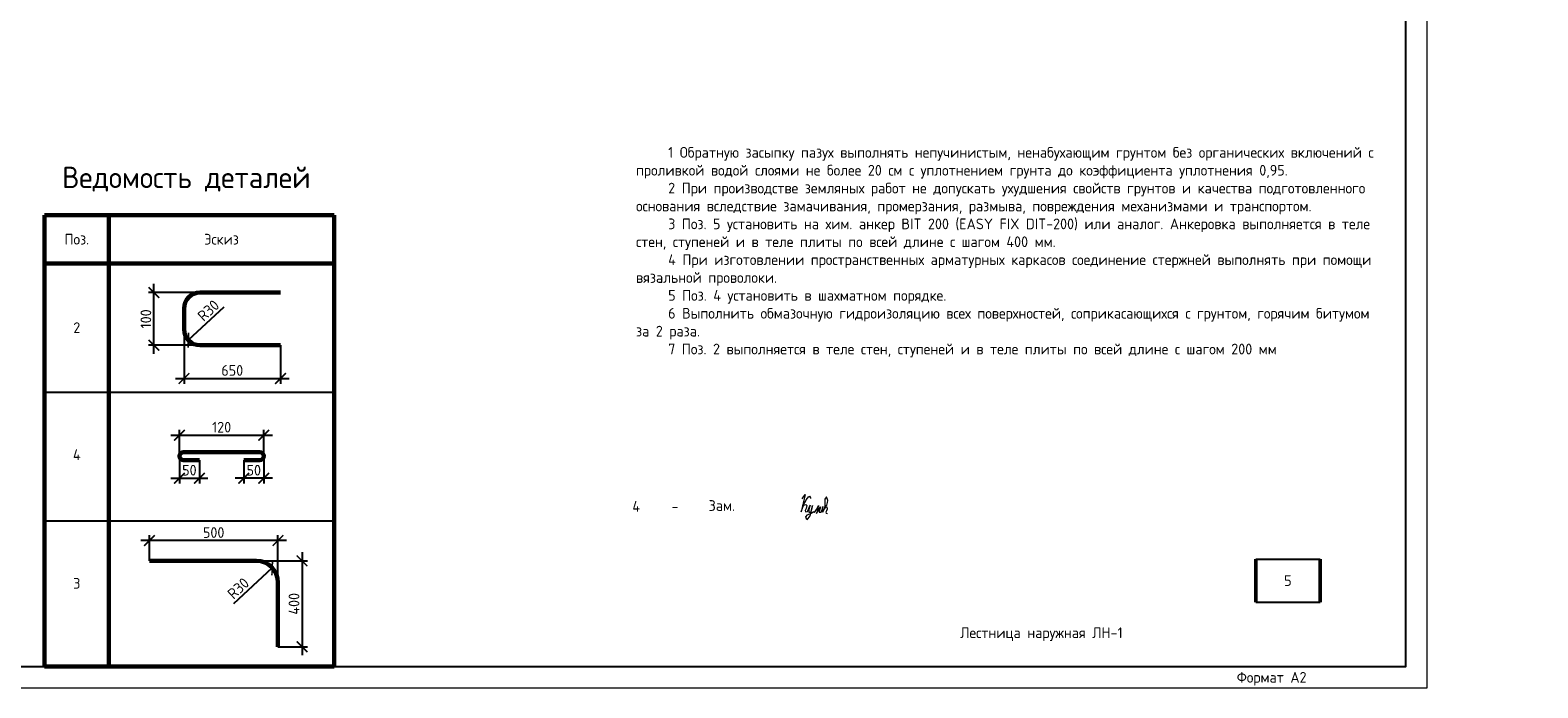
# Model space of a CAD drawing. Header units: millimetres. Extents: x 130535 to 1380046, y -231620 to 121434.
# Tile 52 of 135: x 501503 to 536673, y -7790 to 7540. Entities that reach past the tile are written whole.
import ezdxf
from ezdxf import colors
from ezdxf.entities.mleader import LeaderData, LeaderLine
from ezdxf.math import Vec2, Vec3

# ---------------------------------------------------------------- set-up
doc = ezdxf.new("R2010")
doc.units = ezdxf.units.MM
doc.layers.get('DEFPOINTS').update_dxf_attribs({"lineweight": 0})
for name, color, linetype, lineweight in [('АС-Таблицы', 7, 'Continuous', 20), ('Выноски', 7, 'Continuous', 20), ('Основная 0.60', 7, 'Continuous', 60), ('РАЗМЕРЫ', 7, 'Continuous', 9), ('Символы 0.20', 7, 'Continuous', 20), ('Текст', 7, 'Continuous', 25), ('Текст 0.25', 7, 'Continuous', 25), ('ТОНКИЕ', 7, 'Continuous', 9)]:
    doc.layers.add(name, color=color, linetype=linetype, lineweight=lineweight)
doc.layers.add('ТОЛСТЫЕ_ОСНОВНЫЕ', color=7, linetype='Continuous')
doc.styles.add('GOST-2.304_Type-B', font='GOST_Common.ttf')
doc.styles.add('style1', font='GOST_Common.ttf', dxfattribs={"height": 500})
doc.styles.add('ГОСТ', font='isocpeur.TTF')
doc.dimstyles.new('СПДС', dxfattribs={"dimscale": 100, "dimtxt": 2.5, "dimasz": 2.5, "dimexe": 1.25, "dimexo": 0, "dimtad": 1, "dimdec": 0, "dimtxsty": 'GOST-2.304_Type-B', "dimblk": 'ARCHTICK', "dimcen": 2.5, "dimdle": 2, "dimadec": 0, "dimazin": 2, "dimtfac": 0.75, "dimtdec": 0, "dimtmove": 1, "dimatfit": 3, "dimfxl": 1, "dimtolj": 1, "dimarcsym": 1})

# ---------------------------------------------------------------- blocks, each defined once
blk = doc.blocks.new('*U1407')
at = {"layer": 'ТОЛСТЫЕ_ОСНОВНЫЕ'}
blk.add_lwpolyline([(20, 5), (589, 5), (589, 415), (20, 415)], close=True, dxfattribs=at)
at = {"layer": 'ТОНКИЕ'}
blk.add_lwpolyline([(0, 0), (594, 0), (594, 420), (0, 420)], close=True, dxfattribs=at)
at = {"layer": 'Текст', "style": 'style1'}
blk.add_text('Формат А2', height=2.5, dxfattribs=at).set_placement((549.57, 1.2))
blk = doc.blocks.new('*U1408')
at = {"layer": 'ТОЛСТЫЕ_ОСНОВНЫЕ'}
blk.add_lwpolyline([(20, 5), (589, 5), (589, 415), (20, 415)], close=True, dxfattribs=at)
at = {"layer": 'ТОНКИЕ'}
blk.add_lwpolyline([(0, 0), (594, 0), (594, 420), (0, 420)], close=True, dxfattribs=at)
at = {"layer": 'Текст', "style": 'style1'}
blk.add_text('Формат А2', height=2.5, dxfattribs=at).set_placement((549.57, 1.2))
blk = doc.blocks.new('_ArchTick')
at = {"color": 0, "linetype": 'ByBlock', "const_width": 0.15}
blk.add_lwpolyline([(-0.5, -0.5), (0.5, 0.5)], dxfattribs=at)
blk = doc.blocks.new('*D222')
at = {"layer": 'DEFPOINTS', "color": 0, "linetype": 'Continuous', "lineweight": 0, "transparency": 16777216}
for p in [(504391, 1424), (505468, 1424), (505468, 195)]:
    blk.add_point(p, dxfattribs=at)
at = {"layer": 'РАЗМЕРЫ', "color": 0, "linetype": 'Continuous', "lineweight": -2, "transparency": 16777216}
for p, q in [((505468, 1424), (504266, 1424)), ((504391, -5), (504391, 1624)), ((505468, 195), (504266, 195))]:
    blk.add_line(p, q, dxfattribs=at)
at = {"layer": 'РАЗМЕРЫ', "color": 0, "linetype": 'Continuous', "lineweight": -2, "transparency": 16777216, "xscale": 250, "yscale": 250, "zscale": 250}
for p, rotation in [((504391, 1424), 90), ((504391, 195), 270)]:
    blk.add_blockref('_ArchTick', p, dxfattribs=dict(at, rotation=rotation))
at = {"layer": 'РАЗМЕРЫ', "color": 0, "linetype": 'Continuous', "lineweight": 0, "transparency": 16777216, "insert": (504203, 810), "char_height": 250, "attachment_point": 5, "rotation": 90, "style": 'GOST-2.304_Type-B'}
blk.add_mtext('\\A1;100', dxfattribs=at)
blk = doc.blocks.new('*D223')
at = {"layer": 'DEFPOINTS', "color": 0, "linetype": 'Continuous', "lineweight": 0, "transparency": 16777216}
for p in [(505093, 570), (507343, 195), (507343, -579)]:
    blk.add_point(p, dxfattribs=at)
at = {"layer": 'РАЗМЕРЫ', "color": 0, "linetype": 'Continuous', "lineweight": -2, "transparency": 16777216}
for p, q in [((505093, 570), (505093, -704)), ((507343, 195), (507343, -704)), ((504893, -579), (507543, -579))]:
    blk.add_line(p, q, dxfattribs=at)
at = {"layer": 'РАЗМЕРЫ', "color": 0, "linetype": 'Continuous', "lineweight": -2, "transparency": 16777216, "xscale": 250, "yscale": 250, "zscale": 250, "rotation": 180}
blk.add_blockref('_ArchTick', (505093, -579), dxfattribs=at)
at = {"layer": 'РАЗМЕРЫ', "color": 0, "linetype": 'Continuous', "lineweight": -2, "transparency": 16777216, "xscale": 250, "yscale": 250, "zscale": 250}
blk.add_blockref('_ArchTick', (507343, -579), dxfattribs=at)
at = {"layer": 'РАЗМЕРЫ', "color": 0, "linetype": 'Continuous', "lineweight": 0, "transparency": 16777216, "insert": (506218, -391), "char_height": 250, "attachment_point": 5, "style": 'GOST-2.304_Type-B'}
blk.add_mtext('\\A1;650', dxfattribs=at)
blk = doc.blocks.new('*D224')
at = {"layer": 'DEFPOINTS', "color": 0, "linetype": 'Continuous', "lineweight": 0, "transparency": 16777216}
for p in [(505468, 570), (505193, 315)]:
    blk.add_point(p, dxfattribs=at)
at = {"layer": 'РАЗМЕРЫ', "color": 0, "linetype": 'Continuous', "lineweight": -2, "transparency": 16777216}
blk.add_line((506018, 1080), (505193, 315), dxfattribs=at)
at = {"layer": 'РАЗМЕРЫ', "color": 0, "linetype": 'Continuous', "lineweight": -2, "transparency": 16777216, "xscale": 250, "yscale": 250, "zscale": 250, "rotation": 222.8482016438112}
blk.add_blockref('_ArchTick', (505193, 315), dxfattribs=at)
at = {"layer": 'РАЗМЕРЫ', "color": 0, "linetype": 'Continuous', "lineweight": 0, "transparency": 16777216, "insert": (505661, 1005), "char_height": 250, "attachment_point": 5, "rotation": 42.8482, "style": 'GOST-2.304_Type-B'}
blk.add_mtext('\\A1;R30', dxfattribs=at)
blk = doc.blocks.new('*D225')
at = {"layer": 'DEFPOINTS', "color": 0, "linetype": 'Continuous', "lineweight": 0, "transparency": 16777216}
for p in [(506953, -2390), (506486, -2482), (506486, -2905)]:
    blk.add_point(p, dxfattribs=at)
at = {"layer": 'РАЗМЕРЫ', "color": 0, "linetype": 'Continuous', "lineweight": -2, "transparency": 16777216}
for p, q in [((506953, -2390), (506953, -3030)), ((506486, -2482), (506486, -3030)), ((507153, -2905), (506286, -2905))]:
    blk.add_line(p, q, dxfattribs=at)
at = {"layer": 'РАЗМЕРЫ', "color": 0, "linetype": 'Continuous', "lineweight": -2, "transparency": 16777216, "xscale": 250, "yscale": 250, "zscale": 250, "rotation": 180}
blk.add_blockref('_ArchTick', (506486, -2905), dxfattribs=at)
at = {"layer": 'РАЗМЕРЫ', "color": 0, "linetype": 'Continuous', "lineweight": -2, "transparency": 16777216, "xscale": 250, "yscale": 250, "zscale": 250}
blk.add_blockref('_ArchTick', (506953, -2905), dxfattribs=at)
at = {"layer": 'РАЗМЕРЫ', "color": 0, "linetype": 'Continuous', "lineweight": 0, "transparency": 16777216, "insert": (506720, -2717), "char_height": 250, "attachment_point": 5, "style": 'GOST-2.304_Type-B'}
blk.add_mtext('\\A1;50', dxfattribs=at)
blk = doc.blocks.new('*D226')
at = {"layer": 'DEFPOINTS', "color": 0, "linetype": 'Continuous', "lineweight": 0, "transparency": 16777216}
for p in [(504984, -2390), (505451, -2482), (505451, -2905)]:
    blk.add_point(p, dxfattribs=at)
at = {"layer": 'РАЗМЕРЫ', "color": 0, "linetype": 'Continuous', "lineweight": -2, "transparency": 16777216}
for p, q in [((504984, -2390), (504984, -3030)), ((505451, -2482), (505451, -3030)), ((504784, -2905), (505651, -2905))]:
    blk.add_line(p, q, dxfattribs=at)
at = {"layer": 'РАЗМЕРЫ', "color": 0, "linetype": 'Continuous', "lineweight": -2, "transparency": 16777216, "xscale": 250, "yscale": 250, "zscale": 250, "rotation": 180}
blk.add_blockref('_ArchTick', (504984, -2905), dxfattribs=at)
at = {"layer": 'РАЗМЕРЫ', "color": 0, "linetype": 'Continuous', "lineweight": -2, "transparency": 16777216, "xscale": 250, "yscale": 250, "zscale": 250}
blk.add_blockref('_ArchTick', (505451, -2905), dxfattribs=at)
at = {"layer": 'РАЗМЕРЫ', "color": 0, "linetype": 'Continuous', "lineweight": 0, "transparency": 16777216, "insert": (505218, -2717), "char_height": 250, "attachment_point": 5, "style": 'GOST-2.304_Type-B'}
blk.add_mtext('\\A1;50', dxfattribs=at)
blk = doc.blocks.new('*D227')
at = {"layer": 'DEFPOINTS', "color": 0, "linetype": 'Continuous', "lineweight": 0, "transparency": 16777216}
for p in [(506953, -1902), (504987, -2370), (506953, -2391)]:
    blk.add_point(p, dxfattribs=at)
at = {"layer": 'РАЗМЕРЫ', "color": 0, "linetype": 'Continuous', "lineweight": -2, "transparency": 16777216}
for p, q in [((504787, -1902), (507153, -1902)), ((504987, -2370), (504987, -1777)), ((506953, -2391), (506953, -1777))]:
    blk.add_line(p, q, dxfattribs=at)
at = {"layer": 'РАЗМЕРЫ', "color": 0, "linetype": 'Continuous', "lineweight": -2, "transparency": 16777216, "xscale": 250, "yscale": 250, "zscale": 250, "rotation": 180}
blk.add_blockref('_ArchTick', (504987, -1902), dxfattribs=at)
at = {"layer": 'РАЗМЕРЫ', "color": 0, "linetype": 'Continuous', "lineweight": -2, "transparency": 16777216, "xscale": 250, "yscale": 250, "zscale": 250}
blk.add_blockref('_ArchTick', (506953, -1902), dxfattribs=at)
at = {"layer": 'РАЗМЕРЫ', "color": 0, "linetype": 'Continuous', "lineweight": 0, "transparency": 16777216, "insert": (505970, -1714), "char_height": 250, "attachment_point": 5, "style": 'GOST-2.304_Type-B'}
blk.add_mtext('\\A1;120', dxfattribs=at)
blk = doc.blocks.new('*D240')
at = {"layer": 'DEFPOINTS', "color": 0, "linetype": 'Continuous', "lineweight": 0, "transparency": 16777216}
for p in [(506784, -4831), (507284, -6831), (507846, -6831)]:
    blk.add_point(p, dxfattribs=at)
at = {"layer": 'РАЗМЕРЫ', "color": 0, "linetype": 'Continuous', "lineweight": -2, "transparency": 16777216}
for p, q in [((506784, -4831), (507971, -4831)), ((507846, -4631), (507846, -7031)), ((507284, -6831), (507971, -6831))]:
    blk.add_line(p, q, dxfattribs=at)
at = {"layer": 'РАЗМЕРЫ', "color": 0, "linetype": 'Continuous', "lineweight": -2, "transparency": 16777216, "xscale": 250, "yscale": 250, "zscale": 250}
for p, rotation in [((507846, -4831), 90), ((507846, -6831), 270)]:
    blk.add_blockref('_ArchTick', p, dxfattribs=dict(at, rotation=rotation))
at = {"layer": 'РАЗМЕРЫ', "color": 0, "linetype": 'Continuous', "lineweight": 0, "transparency": 16777216, "insert": (507658, -5831), "char_height": 250, "attachment_point": 5, "rotation": 90, "style": 'GOST-2.304_Type-B'}
blk.add_mtext('\\A1;400', dxfattribs=at)
blk = doc.blocks.new('*D241')
at = {"layer": 'DEFPOINTS', "color": 0, "linetype": 'Continuous', "lineweight": 0, "transparency": 16777216}
for p in [(504284, -4357), (504284, -4831), (507284, -5331)]:
    blk.add_point(p, dxfattribs=at)
at = {"layer": 'РАЗМЕРЫ', "color": 0, "linetype": 'Continuous', "lineweight": -2, "transparency": 16777216}
for p, q in [((507484, -4357), (504084, -4357)), ((504284, -4831), (504284, -4232)), ((507284, -5331), (507284, -4232))]:
    blk.add_line(p, q, dxfattribs=at)
at = {"layer": 'РАЗМЕРЫ', "color": 0, "linetype": 'Continuous', "lineweight": -2, "transparency": 16777216, "xscale": 250, "yscale": 250, "zscale": 250, "rotation": 180}
blk.add_blockref('_ArchTick', (504284, -4357), dxfattribs=at)
at = {"layer": 'РАЗМЕРЫ', "color": 0, "linetype": 'Continuous', "lineweight": -2, "transparency": 16777216, "xscale": 250, "yscale": 250, "zscale": 250}
blk.add_blockref('_ArchTick', (507284, -4357), dxfattribs=at)
at = {"layer": 'РАЗМЕРЫ', "color": 0, "linetype": 'Continuous', "lineweight": 0, "transparency": 16777216, "insert": (505784, -4170), "char_height": 250, "attachment_point": 5, "style": 'GOST-2.304_Type-B'}
blk.add_mtext('\\A1;500', dxfattribs=at)
blk = doc.blocks.new('*D242')
at = {"layer": 'DEFPOINTS', "color": 0, "linetype": 'Continuous', "lineweight": 0, "transparency": 16777216}
for p in [(507150, -4991), (506784, -5331)]:
    blk.add_point(p, dxfattribs=at)
at = {"layer": 'РАЗМЕРЫ', "color": 0, "linetype": 'Continuous', "lineweight": -2, "transparency": 16777216}
blk.add_line((506256, -5821), (507150, -4991), dxfattribs=at)
at = {"layer": 'РАЗМЕРЫ', "color": 0, "linetype": 'Continuous', "lineweight": -2, "transparency": 16777216, "xscale": 250, "yscale": 250, "zscale": 250, "rotation": 42.84820164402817}
blk.add_blockref('_ArchTick', (507150, -4991), dxfattribs=at)
at = {"layer": 'РАЗМЕРЫ', "color": 0, "linetype": 'Continuous', "lineweight": 0, "transparency": 16777216, "insert": (506358, -5471), "char_height": 250, "attachment_point": 5, "rotation": 42.8482, "style": 'GOST-2.304_Type-B'}
blk.add_mtext('\\A1;R30', dxfattribs=at)
blk = doc.blocks.new('*T221')
at = {"layer": 'АС-Таблицы', "color": 0, "linetype": 'ByBlock', "lineweight": -2}
for p, q in [((0, 0), (1500, 0)), ((0, -1000), (1500, -1000))]:
    blk.add_line(p, q, dxfattribs=at)
at = {"layer": 'АС-Таблицы', "color": 0, "linetype": 'ByBlock', "lineweight": 50}
for p, q in [((0, 0), (0, -1000)), ((1500, 0), (1500, -1000))]:
    blk.add_line(p, q, dxfattribs=at)
at = {"layer": 'АС-Таблицы', "color": 0, "insert": (750, -500), "char_height": 250, "width": 1000, "attachment_point": 5, "style": 'ГОСТ'}
blk.add_mtext('5', dxfattribs=at)
blk = doc.blocks.new('_None')
blk = doc.blocks.new('11')
at = {"layer": 'Выноски'}
for p, q in [((48016, 66806), (48038, 66823)), ((48038, 66823), (48060, 66786)), ((47885, 66608), (47944, 66700)), ((47944, 66700), (47962, 66737)), ((47962, 66737), (47989, 66781)), ((47989, 66781), (48016, 66806)), ((48060, 66786), (48058, 66769))]:
    blk.add_line(p, q, dxfattribs=at)
blk.add_lwpolyline([(47863, 66761), (47937, 66865), (47843, 66458), (47885, 66564), (47905, 66616), (47954, 66628), (47979, 66606), (47957, 66539), (47937, 66487), (47947, 66458), (47991, 66470), (48051, 66611), (48041, 66569), (48023, 66505), (48023, 66448), (48065, 66448), (48090, 66529), (48110, 66608), (48043, 66369), (47972, 66275), (47954, 66344), (47991, 66389), (48078, 66431), (48142, 66470), (48154, 66441), (48204, 66512), (48246, 66606), (48209, 66455), (48204, 66418), (48295, 66574), (48265, 66463), (48265, 66455), (48312, 66453), (48342, 66529), (48347, 66584), (48337, 66465), (48349, 66453), (48401, 66569), (48443, 66616), (48461, 66678), (48466, 66727), (48436, 66811), (48399, 66754), (48399, 66618), (48389, 66549), (48374, 66507), (48416, 66564), (48441, 66576), (48451, 66524), (48433, 66482), (48419, 66453), (48424, 66428), (48458, 66421)], dxfattribs=at)

msp = doc.modelspace()

# ---------------------------------------------------------------- linework, layer by layer
at = {"layer": 'Основная 0.60', "linetype": 'Continuous', "lineweight": 60}
for p, q in [((501841.9, 3229.9), (508591.9, 3229.9)), ((501841.9, 3229.9), (501841.9, -7290.1)), ((503341.9, 3229.9), (503341.9, -7290.1)), ((508591.9, 3229.9), (508591.9, -7290.1)), ((501841.9, 2104.9), (508591.9, 2104.9)), ((501841.9, -7290.1), (508591.9, -7290.1))]:
    msp.add_line(p, q, dxfattribs=at)
at = {"layer": 'Основная 0.60'}
for p, q in [((505468.2, 1424.3), (507343.2, 1424.3)), ((505093.2, 1049.3), (505093.2, 569.8)), ((505468.2, 194.8), (507343.2, 194.8)), ((505076.2, -2298.1), (506861.3, -2298.1)), ((505076.2, -2481.7), (505451.2, -2481.7)), ((506861.3, -2481.7), (506486.3, -2481.7)), ((506783.8, -4831.1), (504283.8, -4831.1)), ((507283.8, -6831.1), (507283.8, -5331.1))]:
    msp.add_line(p, q, dxfattribs=at)
at = {"layer": 'Основная 0.60', "linetype": 'Continuous', "lineweight": -3}
for p, q in [((501841.9, -895.1), (508591.9, -895.1)), ((501841.9, -895.1), (508591.9, -895.1)), ((501841.9, -3895.1), (508591.9, -3895.1))]:
    msp.add_line(p, q, dxfattribs=at)
at = {"layer": 'Основная 0.60'}
for centre, radius, start, end in [((505468.2, 1049.3), 375, 90, 180), ((505468.2, 569.8), 375, 180, 270), ((505076.2, -2389.9), 91.8, 90, 270), ((506861.3, -2389.9), 91.8, 270, 90), ((506783.8, -5331.1), 500, 0, 90)]:
    msp.add_arc(centre, radius, start, end, dxfattribs=at)

# ---------------------------------------------------------------- block references
at = {"xscale": 100, "yscale": 100, "zscale": 100}
for name in ['*U1407', '*U1408']:
    msp.add_blockref(name, (474692.4, -7790.1), dxfattribs=at)
msp.add_blockref('*T221', (530092.4, -4790.1))
at = {"layer": 'Выноски'}
msp.add_blockref('11', (471645.2, -70146.6), dxfattribs=at)

# ---------------------------------------------------------------- texts
at = {"color": 1, "linetype": 'Continuous', "lineweight": 30, "insert": (525092.4, -6540.1), "char_height": 250, "width": 7000, "attachment_point": 5, "style": 'GOST-2.304_Type-B'}
msp.add_mtext('{\\C0;Лестница наружная ЛН-1}', dxfattribs=at)
at = {"layer": 'Основная 0.60', "linetype": 'Continuous', "lineweight": -3, "attachment_point": 5, "style": 'GOST-2.304_Type-B'}
for s, insert, char_height, width in [('Ведомость деталей', (505146.9, 4068.3), 500, 6669.969), ('Поз.', (502591.9, 2667.4), 250, 1200), ('Эскиз', (505966.9, 2667.4), 250, 1200), ('2', (502591.9, 604.9), 250, 1200), ('4', (502591.9, -2354.9), 250, 1200), ('3', (502591.9, -5354.9), 250, 1200)]:
    msp.add_mtext(s, dxfattribs=dict(at, insert=insert, char_height=char_height, width=width))
at = {"layer": 'Текст', "color": 7, "style": 'GOST-2.304_Type-B'}
for s, p in [('4', (515551.2, -3684.2)), ('Зам.', (517330.2, -3666.2)), ('-', (516461.2, -3682.7))]:
    msp.add_text(s, height=250, dxfattribs=at).set_placement(p)
at = {"layer": 'Текст 0.25', "insert": (515636.1, 4816.9), "char_height": 250, "attachment_point": 1, "style": 'GOST-2.304_Type-B'}
msp.add_mtext_dynamic_manual_height_columns('\\pxi3;1 Обратную засыпку пазух выполнять непучинистым, ненабухающим грунтом без органических включений с проливкой водой слоями не более 20 см с уплотнением грунта до коэффициента уплотнения 0,95.\\P2 При производстве земляных работ не допускать ухудшения свойств грунтов и качества подготовленного основания вследствие замачивания, промерзания, размыва, повреждения механизмами и транспортом.\\P3 Поз. 5 установить на хим. анкер BIT 200 (EASY FIX DIT-200) или аналог. Анкеровка выполняется в теле стен, ступеней и в теле плиты по всей длине с шагом 400 мм.\\P4 При изготовлении пространственных арматурных каркасов соединение стержней выполнять при помощи вязальной проволоки. \\P5 Поз. 4 установить в шахматном порядке.\\P6 Выполнить обмазочную гидроизоляцию всех поверхностей, соприкасающихся с грунтом, горячим битумом за 2 раза.\\P7 Поз. 2 выполняется в теле стен, ступеней и в теле плиты по всей длине с шагом 200 мм', width=17507.725, gutter_width=1250, heights=[0], dxfattribs=at)

# ---------------------------------------------------------------- dimensions: what is measured, and where the dimension line sits
at = {"layer": 'РАЗМЕРЫ', "color": 3, "linetype": 'Continuous', "lineweight": 0}
for base, p1, p2, angle, text, picture, middle in [((504390.5, 1424.3), (505468.2, 194.8), (505468.2, 1424.3), 90, '100', '*D222', (504203, 809.6)), ((506486.3, -2904.7), (506953.1, -2389.9), (506486.3, -2481.7), 180, '50', '*D225', (506719.7, -2717.2)), ((504283.8, -4357.5), (507283.8, -5331.1), (504283.8, -4831.1), 180, '500', '*D241', (505783.8, -4170)), ((507845.7, -6831.1), (506783.8, -4831.1), (507283.8, -6831.1), 270, '400', '*D240', (507658.2, -5831.1))]:
    dim = msp.add_linear_dim(base=base, p1=p1, p2=p2, angle=angle, text=text, dimstyle='СПДС', override={"dimlfac": 0.2}, dxfattribs=at)
    dim.commit()
    dim.dimension.update_dxf_attribs({"geometry": picture, "text_midpoint": middle})
for center, mpoint, picture, middle in [((505468.2, 569.8), (505193.2, 314.8), '*D224', (505788.9, 867.3)), ((506783.8, -5331.1), (507150.4, -4991), '*D242', (506485.2, -5608.1))]:
    dim = msp.add_radius_dim(center=center, mpoint=mpoint, text='R30', dimstyle='СПДС', override={"dimlfac": 0.2}, dxfattribs=at)
    dim.commit()
    dim.dimension.update_dxf_attribs({"geometry": picture, "text_midpoint": middle, "dimtype": 164})
for base, p1, p2, text, picture, middle in [((507343.2, -578.6), (505093.2, 569.8), (507343.2, 194.8), '650', '*D223', (506218.2, -391.1)), ((506953.1, -1901.9), (504986.6, -2369.9), (506953.1, -2390.9), '120', '*D227', (505969.8, -1714.4)), ((505451.2, -2904.7), (504984.4, -2389.9), (505451.2, -2481.7), '50', '*D226', (505217.8, -2717.2))]:
    dim = msp.add_linear_dim(base=base, p1=p1, p2=p2, text=text, dimstyle='СПДС', override={"dimlfac": 0.2}, dxfattribs=at)
    dim.commit()
    dim.dimension.update_dxf_attribs({"geometry": picture, "text_midpoint": middle})

# ---------------------------------------------------------------- leaders
at = {"layer": 'Символы 0.20', "ltscale": 100}
ml = msp.add_multileader_mtext('Standard', dxfattribs=at)
ml.set_content('Щебень фр.20-40', color=256, style='ГОСТ')
ml.set_leader_properties(color=256, linetype='ByLayer', lineweight=-1)
ml.set_arrow_properties(name='NONE')
ml.build(insert=Vec2(0, 0))
ml.multileader.update_dxf_attribs({"text_left_attachment_type": 6, "text_right_attachment_type": 6, "dogleg_length": 2.5, "arrow_head_size": 45, "scale": 100})
ctx = ml.context
ctx.base_point, ctx.scale, ctx.char_height, ctx.arrow_head_size, ctx.landing_gap_size, ctx.plane_origin = Vec3(443794.3, 5890.3), 100, 300, 45, 22.5, Vec3(437897.8, 2579.9)
ctx.left_attachment, ctx.right_attachment = 6, 6
notes = []
notes.append((ctx, [(1, (1, 1, 0), (443544.3, 5890.3), (1, 0), 250, [(0, [(441793.3, 7316.8)], 0, [])])]))
ctx.mtext.insert, ctx.mtext.width, ctx.mtext.flow_direction = Vec3(443816.8, 6280.3), 2129.129, 5
ml = msp.add_multileader_mtext('Standard', dxfattribs=at)
ml.set_content('Щебень фр.20-40', color=256, style='ГОСТ')
ml.set_leader_properties(color=256, linetype='ByLayer', lineweight=-1)
ml.set_arrow_properties(name='NONE')
ml.build(insert=Vec2(0, 0))
ml.multileader.update_dxf_attribs({"text_left_attachment_type": 6, "text_right_attachment_type": 6, "dogleg_length": 2.5, "arrow_head_size": 45, "scale": 100})
ctx = ml.context
ctx.base_point, ctx.scale, ctx.char_height, ctx.arrow_head_size, ctx.landing_gap_size, ctx.plane_origin = Vec3(378255, 5560.4), 100, 300, 45, 22.5, Vec3(372358.5, 2249.9)
ctx.left_attachment, ctx.right_attachment = 6, 6
notes.append((ctx, [(1, (1, 1, 0), (378005, 5560.4), (1, 0), 250, [(0, [(376254, 6986.9)], 0, [])])]))
ctx.mtext.insert, ctx.mtext.width, ctx.mtext.flow_direction = Vec3(378277.5, 5950.4), 2129.129, 5
for ctx, leaders in notes:
    for number, flags, end, landing, length, lines in leaders:
        leader = LeaderData()
        leader.index, (leader.has_last_leader_line, leader.has_dogleg_vector, leader.attachment_direction) = number, flags
        leader.last_leader_point, leader.dogleg_vector, leader.dogleg_length = Vec3(end), Vec3(landing), length
        for number, points, colour, breaks in lines:
            line = LeaderLine()
            line.index, line.vertices, line.color, line.breaks = number, Vec3.list(points), colors.encode_raw_color(colour), breaks
            leader.lines.append(line)
        ctx.leaders.append(leader)

doc.saveas('drawing.dxf')
